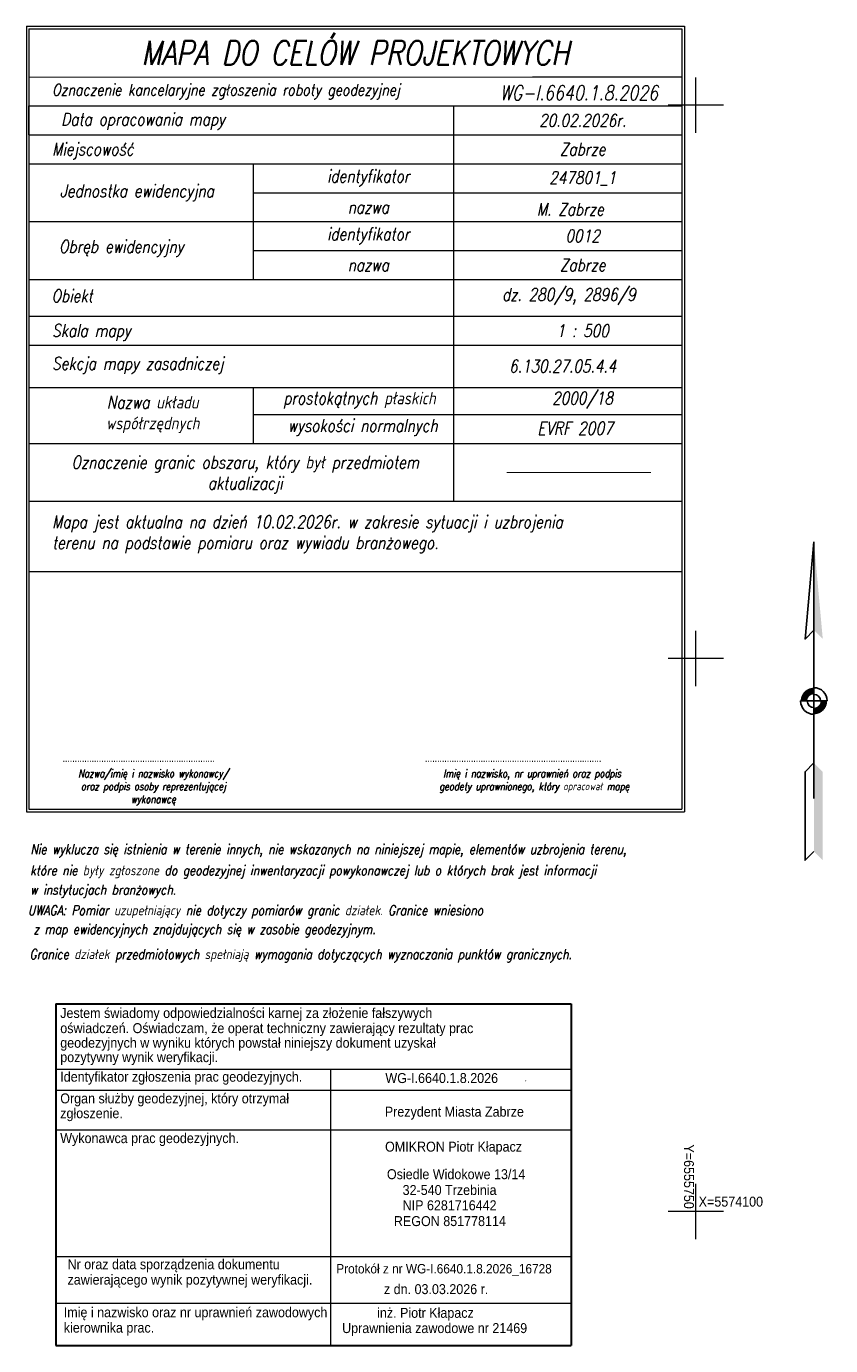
# Model space of a CAD drawing. Header units: metres. Extents: x 6555689 to 6555902, y 5574084 to 5574207.
# Tile 1 of 6: x 6555689 to 6555762, y 5574088 to 5574207. Entities that reach past the tile are written whole.
import ezdxf
from ezdxf.enums import TextEntityAlignment as Align

# ---------------------------------------------------------------- set-up
doc = ezdxf.new("R2010")
doc.units = ezdxf.units.M
doc.layers.get('0').update_dxf_attribs({"color": 2, "linetype": 'CONTINUOUS', "lineweight": 5})
for name, color, linetype, lineweight in [('0_TABELA', 7, 'CONTINUOUS', 20), ('0_tabelka', 7, 'CONTINUOUS', 9), ('0_zakres', 6, 'CONTINUOUS', 15), ('PARSI', 7, 'CONTINUOUS', 20)]:
    doc.layers.add(name, color=color, linetype=linetype, lineweight=lineweight)
for name, color, linetype in [('203-punkt graniczny', 7, 'CONTINUOUS'), ('PWYMIAR', 7, 'CONTINUOUS'), ('Strzałka', 7, 'CONTINUOUS')]:
    doc.layers.add(name, color=color, linetype=linetype)
doc.styles.add('K1_ACAD', font='romans.shx', dxfattribs={"width": 0.8, "oblique": 12})
doc.styles.add('K1_GEO', font='romans.shx', dxfattribs={"width": 0.8, "oblique": 12})
doc.styles.get("Standard").update_dxf_attribs({"font": 'Working1250', "width": 0.75})
doc.styles.add('WYMIAR', font='Arial.ttf', dxfattribs={"width": 0.9, "height": 0.9})

# ---------------------------------------------------------------- blocks, each defined once
blk = doc.blocks.new('203')
at = {"linetype": 'Continuous', "lineweight": 0}
h = blk.add_hatch(color=0, dxfattribs=at)
edge = h.paths.add_edge_path()
edge.add_arc((0, 0), 0.045, 0, 360)
blk = doc.blocks.new('mzsk01')
at = {"layer": 'PARSI', "color": 0}
for p, q in [((0, -5), (0, 5)), ((5, 0), (-5, 0))]:
    blk.add_line(p, q, dxfattribs=at)
blk = doc.blocks.new('pln')
at = {"layer": 'Strzałka'}
for p, q in [((0, 36), (0, -22)), ((-3, 0), (3, 0))]:
    blk.add_line(p, q, dxfattribs=at)
blk.add_lwpolyline([(195.75, 88, 1.5, 1.5, 1), (195.75, 88, 0, 0, 0)], format="xyseb", dxfattribs=at)
for points in [[(0, 16), (-2, 14), (0, 36)], [(0, -14), (-2, -16), (-2, -36), (0, -34)]]:
    blk.add_lwpolyline(points, dxfattribs=at)
at = {"layer": 'Strzałka', "const_width": 1.5}
for points in [[(0, 2.25, 0.414214), (-2.25, 0, 1)], [(0, -2.25, 0.414214), (2.25, 0, 1)]]:
    blk.add_lwpolyline(points, format="xyb", dxfattribs=at)
at = {"layer": 'Strzałka'}
for radius, start, end in [(3, 0, 90), (3, 180, 270), (1.5, 180, 270), (1.5, 0, 90)]:
    blk.add_arc((0, 0), radius, start, end, dxfattribs=at)
for points in [[(0, 36), (0, 36), (2, 14), (0, 16)], [(0, -14), (2, -16), (0, -34), (2, -36)]]:
    blk.add_solid(points, dxfattribs=at)

msp = doc.modelspace()

# ---------------------------------------------------------------- linework, layer by layer
at = {"color": 1, "lineweight": 30}
for p, q in [((6555692.11, 5574118.79), (6555738.71, 5574118.79)), ((6555738.71, 5574118.79), (6555738.71, 5574087.89)), ((6555692.11, 5574087.89), (6555738.71, 5574087.89))]:
    msp.add_line(p, q, dxfattribs=at)
at = {"color": 1, "lineweight": 9}
for p, q in [((6555692.11, 5574112.87), (6555738.71, 5574112.87)), ((6555692.11, 5574110.96), (6555738.71, 5574110.96)), ((6555692.11, 5574107.4), (6555738.71, 5574107.4)), ((6555692.11, 5574095.95), (6555738.75, 5574095.95)), ((6555692.11, 5574091.72), (6555738.71, 5574091.72))]:
    msp.add_line(p, q, dxfattribs=at)
at = {"color": 1, "lineweight": 30}
msp.add_lwpolyline([(6555692.11, 5574118.79), (6555692.11, 5574087.89)], dxfattribs=at)
at = {"color": 1, "lineweight": 9}
msp.add_lwpolyline([(6555716.96, 5574112.87), (6555716.96, 5574087.89)], dxfattribs=at)
at = {"layer": '0_TABELA'}
for p, q in [((6555689.46, 5574207.13), (6555689.46, 5574136.14)), ((6555709.97, 5574174.5), (6555709.97, 5574169.42)), ((6555709.97, 5574172.04), (6555748.74, 5574172.04))]:
    msp.add_line(p, q, dxfattribs=at)
at = {"layer": '0_TABELA', "flags": 128}
for points in [[(6555689.46, 5574207.13), (6555748.96, 5574207.13)], [(6555689.67, 5574206.91), (6555748.74, 5574206.91)], [(6555689.67, 5574206.91), (6555689.67, 5574136.36)], [(6555689.67, 5574206.91), (6555689.67, 5574202.55), (6555736.23, 5574202.57)], [(6555689.67, 5574206.91), (6555734.11, 5574206.91)], [(6555748.74, 5574206.91), (6555748.74, 5574136.36)], [(6555748.96, 5574207.13), (6555748.96, 5574136.14)], [(6555735.22, 5574202.57), (6555748.74, 5574202.57)], [(6555689.67, 5574197.32), (6555689.67, 5574199.94), (6555748.74, 5574199.94)], [(6555728.09, 5574199.9), (6555728.09, 5574164.2)], [(6555689.68, 5574197.32), (6555689.68, 5574197.32), (6555748.74, 5574197.32)], [(6555689.68, 5574194.71), (6555689.68, 5574194.71), (6555748.74, 5574194.71)], [(6555689.68, 5574194.71), (6555689.68, 5574189.48), (6555748.74, 5574189.48)], [(6555709.97, 5574194.71), (6555709.97, 5574184.25)], [(6555709.97, 5574194.71), (6555709.97, 5574192.09), (6555748.74, 5574192.09)], [(6555689.68, 5574189.48), (6555689.68, 5574189.48), (6555748.74, 5574189.48)], [(6555689.68, 5574189.48), (6555689.68, 5574184.25), (6555748.74, 5574184.25)], [(6555709.97, 5574189.48), (6555709.97, 5574184.25)], [(6555709.97, 5574189.48), (6555709.97, 5574186.87), (6555748.74, 5574186.87)], [(6555689.67, 5574180.93), (6555689.67, 5574180.93), (6555748.74, 5574180.93)], [(6555689.67, 5574178.31), (6555689.67, 5574178.31), (6555748.74, 5574178.31)], [(6555689.67, 5574178.31), (6555689.67, 5574178.31), (6555748.74, 5574178.31)], [(6555689.67, 5574174.5), (6555689.67, 5574174.5), (6555748.74, 5574174.5)], [(6555709.97, 5574174.5), (6555709.97, 5574172.04)], [(6555709.97, 5574174.5), (6555709.97, 5574172.04)], [(6555689.67, 5574169.42), (6555689.67, 5574169.42), (6555748.74, 5574169.42)], [(6555689.67, 5574164.2), (6555689.67, 5574164.2), (6555748.74, 5574164.2)], [(6555689.67, 5574157.86), (6555689.67, 5574157.86), (6555748.74, 5574157.86)], [(6555689.46, 5574136.14), (6555689.46, 5574136.14), (6555748.96, 5574136.14)], [(6555689.67, 5574136.36), (6555689.67, 5574136.36), (6555748.74, 5574136.36)]]:
    msp.add_lwpolyline(points, dxfattribs=at)
at = {"layer": '0_zakres', "linetype": 'ByBlock', "const_width": 0.0871, "flags": 128}
msp.add_lwpolyline([(6555732.88, 5574166.79), (6555745.94, 5574166.79)], dxfattribs=at)

# ---------------------------------------------------------------- block references
at = {"layer": '203-punkt graniczny', "color": 7, "linetype": 'Continuous', "lineweight": 18}
msp.add_blockref('203', (6555734.61, 5574111.82), dxfattribs=at)
at = {"layer": 'PARSI', "xscale": 0.5, "yscale": 0.5, "zscale": 0.5, "rotation": 1.16962990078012e-09}
for p in [(6555750, 5574200), (6555750, 5574150), (6555750, 5574100), (6555750, 5574100)]:
    msp.add_blockref('mzsk01', p, dxfattribs=at)
at = {"layer": 'Strzałka', "xscale": 0.4, "yscale": 0.4, "zscale": 0.4}
msp.add_blockref('pln', (6555760.67, 5574146.15), dxfattribs=at)

# ---------------------------------------------------------------- texts
at = {"color": 1, "style": 'WYMIAR', "width": 0.9}
for s, p in [('Jestem świadomy odpowiedzialności karnej za złożenie fałszywych', (6555692.52, 5574117.5)), ('oświadczeń. Oświadczam, że operat techniczny zawierający rezultaty prac', (6555692.52, 5574116.13)), ('geodezyjnych w wyniku których powstał niniejszy dokument uzyskał', (6555692.52, 5574114.81)), ('pozytywny wynik weryfikacji.', (6555692.52, 5574113.51)), ('Identyfikator zgłoszenia prac geodezyjnych.', (6555692.52, 5574111.74)), ('Organ służby geodezyjnej, który otrzymał ', (6555692.52, 5574109.78)), ('zgłoszenie.', (6555692.52, 5574108.44)), ('Wykonawca prac geodezyjnych.', (6555692.52, 5574106.19)), ('Nr oraz data sporządzenia dokumentu', (6555693.18, 5574094.79)), ('zawierającego wynik pozytywnej weryfikacji.', (6555693.18, 5574093.4)), ('Imię i nazwisko oraz nr uprawnień zawodowych', (6555692.84, 5574090.45)), ('kierownika prac.', (6555692.84, 5574089.06))]:
    msp.add_text(s, height=0.9, dxfattribs=at).set_placement(p)
at = {"color": 150, "style": 'WYMIAR', "width": 0.9}
for s, height, p in [('WG-I.6640.1.8.2026', 0.9, (6555721.92, 5574111.62)), ('Prezydent Miasta Zabrze', 0.9, (6555721.87, 5574108.58)), ('OMIKRON Piotr Kłapacz', 0.9, (6555721.89, 5574105.42)), ('Osiedle Widokowe 13/14', 0.9, (6555722.06, 5574102.93)), ('32-540 Trzebinia', 0.9, (6555723.48, 5574101.5)), ('NIP 6281716442', 0.9, (6555723.48, 5574100.12)), ('REGON 851778114', 0.9, (6555722.69, 5574098.69)), ('Protokół z nr WG-I.6640.1.8.2026_16728', 0.85, (6555717.48, 5574094.41)), ('z dn. 03.03.2026 r.', 0.9, (6555721.79, 5574092.54)), ('inż. Piotr Kłapacz', 0.9, (6555721.17, 5574090.4)), ('Uprawnienia zawodowe nr 21469', 0.9, (6555718.01, 5574089.02))]:
    msp.add_text(s, height=height, dxfattribs=at).set_placement(p)
at = {"layer": '0_TABELA', "style": 'K1_GEO'}
for s, insert, char_height, width, attachment_point in [('{\\H1.634x;MAPA DO CELÓW PROJEKTOWYCH} ', (6555719.21, 5574204.74), 1.3329, 59.0638, 5), ('{\\Fsimplex|c0;Oznaczenie kancelaryjne zg\\Fsimplex|c238;ł\\Fsimplex|c0;oszenia roboty geodezyjnej}', (6555691.78, 5574201.91), 1.0454, 85.8359, 1), ('{\\Fsimplex|c238;Data opracowania mapy}', (6555700.01, 5574198.54), 1.1326, 38.9924, 5), ('{\\Fsimplex|c238;20.02.2026r.}', (6555739.76, 5574198.63), 1.1326, 17.9662, 5), ('{\\Fsimplex|c238;Miejscowość}', (6555691.78, 5574196.6), 1.1326, 85.8359, 1), ('{\\Fsimplex|c238;Miejscowość}', (6555691.78, 5574196.6), 1.1326, 85.8359, 1), ('Zabrze', (6555739.76, 5574196.02), 1.133, 17.9662, 5), ('{\\Fsimplex|c238;identyfikator}', (6555720.37, 5574193.4), 1.1326, 20.7985, 5), ('{\\C0;247801_1}', (6555739.76, 5574193.4), 1.1326, 17.9662, 5), ('{\\Fsimplex|c238;Jednostka ewidencyjna}', (6555699.45, 5574192.07), 1.1326, 18.194, 5), ('{\\Fsimplex|c238;nazwa}', (6555720.37, 5574190.79), 1.1326, 20.7985, 5), ('M. Zabrze', (6555738.64, 5574190.59), 1.133, 19.9903, 5), ('{\\Fsimplex|c238;identyfikator}', (6555720.37, 5574188.17), 1.1326, 20.7985, 5), ('{\\C0;0012}', (6555739.76, 5574188.18), 1.133, 17.9662, 5), ('{\\Fsimplex|c238;Obręb ewidencyjny}', (6555698.04, 5574187.04), 1.1326, 18.194, 5), ('{\\Fsimplex|c238;nazwa}', (6555720.37, 5574185.56), 1.1326, 20.7985, 5), ('Zabrze', (6555739.76, 5574185.56), 1.133, 17.9662, 5), ('{\\Fsimplex|c238;Obiekt}', (6555693.6, 5574182.77), 1.1326, 18.194, 5), ('\\A1;{\\C0;dz. 280/9, 2896/9}', (6555738.51, 5574182.7), 1.13, 20.6781, 5), ('{\\Fsimplex|c238;Skala mapy}', (6555691.78, 5574180.2), 1.1326, 85.8359, 1), ('{\\Fsimplex|c238;1 : 500}', (6555739.76, 5574179.62), 1.1326, 17.966, 5), ('{\\Fsimplex|c238;Sekcja mapy zasadniczej}', (6555691.78, 5574176.47), 1.1326, 38.9918, 4), ('6.130.27.05.4.4', (6555737.95, 5574176.42), 1.13, 23.8196, 5), ('{\\Fsimplex|c238;prostokątnych płaskich}', (6555719.58, 5574173.34), 1.1326, 20.7989, 5), ('{\\Fsimplex.shx|c238;2000/18}', (6555739.75, 5574173.34), 1.1326, 17.9658, 5), ('{\\Fsimplex|c238;Nazwa układu \\Pwspółrzędnych}', (6555700.88, 5574172.04), 1.1326, 18.194, 5), ('{\\Fsimplex|c238;wysokości normalnych}', (6555719.86, 5574170.86), 1.1326, 20.7989, 5), ('{\\Fsimplex|c238;EVRF 2007}', (6555739.09, 5574170.8), 1.1583, 18.3741, 5), ('{\\Fsimplex.shx|c238;Oznaczenie granic obszaru, który był przedmiotem\\Paktualizacji}', (6555709.24, 5574166.6), 1.1326, 38.9926, 5), ('{\\Fsimplex|c238;Mapa jest aktualna na dzień 10.02.2026r. w zakresie sytuacji i uzbrojenia \\Pterenu na podstawie pomiaru oraz wywiadu branżowego.}', (6555691.78, 5574162.91), 1.1326, 85.8359, 1), ('{\\Fsimplex.shx|c238;Nazwa/imię i nazwisko wykonawcy/\\Poraz podpis osoby reprezentującej \\Pwykonawcę}', (6555700.94, 5574138.32), 0.697, 38.9926, 5), ('{\\Fsimplex.shx|c238;  Imię i nazwisko, nr uprawnień oraz podpis\\P   geodety uprawnionego, który opracował mapę \\P }', (6555734.81, 5574138.32), 0.697, 38.9926, 5)]:
    msp.add_mtext(s, dxfattribs=dict(at, insert=insert, char_height=char_height, width=width, attachment_point=attachment_point))
at = {"layer": '0_TABELA', "color": 1, "insert": (6555739.44, 5574201.12), "char_height": 1.3068, "width": 17.9662, "attachment_point": 5, "style": 'K1_GEO'}
msp.add_mtext('WG-I.6640.1.8.2026', dxfattribs=at)
at = {"layer": '0_TABELA', "char_height": 0.7841, "attachment_point": 1}
for s, insert, width in [('...............................................................', (6555692.73, 5574141.43), 19.4616), ('.........................................................................', (6555725.5, 5574141.43), 18.6829)]:
    msp.add_mtext(s, dxfattribs=dict(at, insert=insert, width=width))
at = {"layer": '0_tabelka', "style": 'K1_ACAD', "oblique": 12, "width": 0.8}
for s, p in [('Nie wyklucza się istnienia w terenie innych, nie wskazanych na niniejszej mapie, elementów uzbrojenia terenu, ', (6555689.82, 5574132.31)), ('które nie były zgłoszone do geodezyjnej inwentaryzacji powykonawczej lub o których brak jest informacji ', (6555689.8, 5574130.4)), ('w instytucjach branżowych.', (6555689.8, 5574128.65)), ('UWAGA: Pomiar uzupełniający nie dotyczy pomiarów granic działek. Granice wniesiono', (6555689.6, 5574126.79)), (' z map ewidencyjnych znajdujących się w zasobie geodezyjnym. ', (6555689.6, 5574125.08)), ('Granice działek przedmiotowych spełniają wymagania dotyczących wyznaczania punktów granicznych.', (6555689.75, 5574122.82))]:
    msp.add_text(s, height=0.891, dxfattribs=at).set_placement(p)
at = {"layer": 'PWYMIAR', "style": 'WYMIAR', "width": 0.9}
msp.add_text('Y=6555750', height=0.9, rotation=-90, dxfattribs=at).set_placement((6555749.82, 5574100.25), align=Align.TOP_RIGHT)
msp.add_text('X=5574100', height=0.9, dxfattribs=at).set_placement((6555750.25, 5574100.18), align=Align.BOTTOM_LEFT)

doc.saveas('drawing.dxf')
